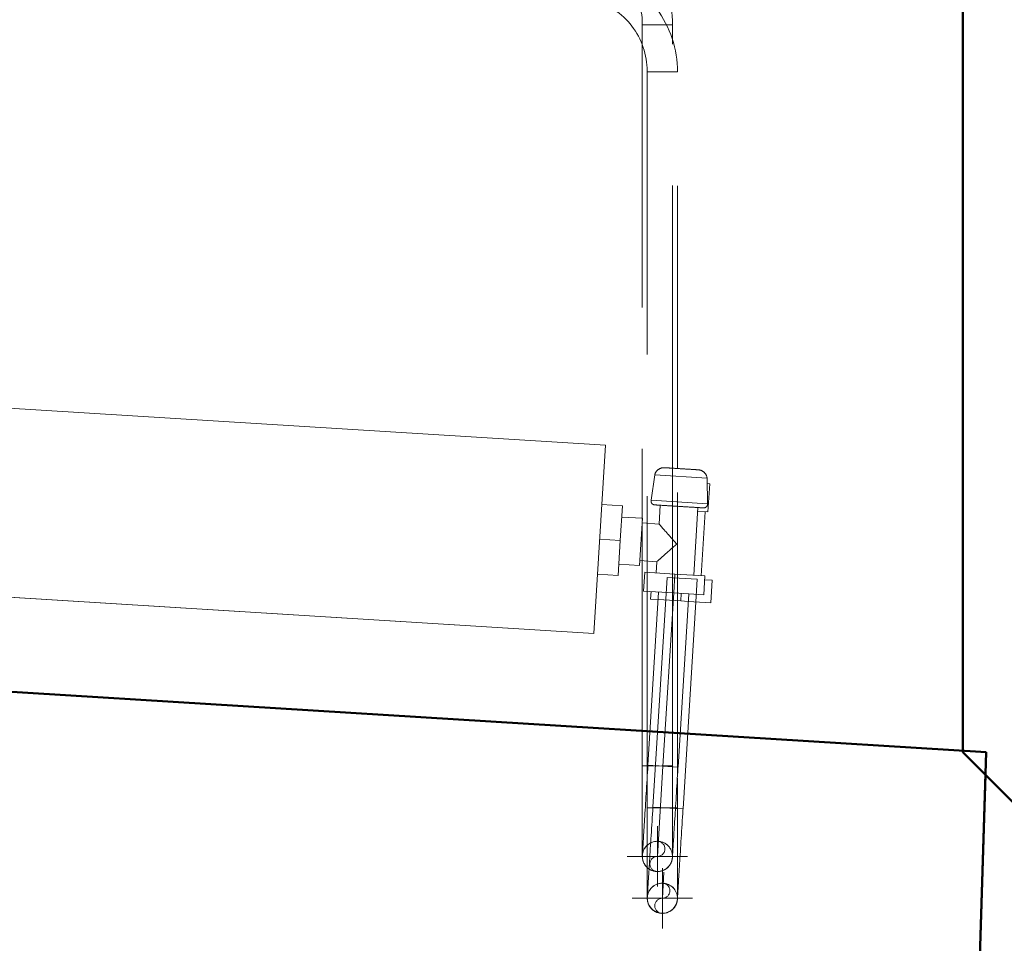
# Model space of a CAD drawing. Header units: millimetres. Extents: x 25873 to 52219, y 4748 to 39565.
# Tile 17 of 85: x 30923 to 31445, y 28936 to 29426. Entities that reach past the tile are written whole.
import ezdxf

# ---------------------------------------------------------------- set-up
doc = ezdxf.new("R2010")
doc.units = ezdxf.units.MM
for name, pattern in [('ADSK_Осевая', [700, 500, -100, 0, -100]), ('ADSK_Скрыто', [300, 150, -150]), ('ADSK_Штриховая_ш3 п1_5', [225, 150, -75])]:
    doc.linetypes.add(name, pattern=pattern)
for name, color, linetype, lineweight in [('A-DETL-____-HDLN', 90, 'ADSK_Скрыто', 9), ('A-DETL-____-MBND', 5, 'ADSK_Штриховая_ш3 п1_5', 20), ('A-PART-____-MCUT', 2, 'Continuous', 50), ('A-PART-____-OTLN', 2, 'Continuous', 20), ('A-WALL-____-MCUT', 113, 'Continuous', 50), ('A-WALL-____-OTLN', 113, 'Continuous', 20), ('M-EQPM-____-OTLN', 50, 'Continuous', 20), ('P-PIPE-____-CNTR', 3, 'ADSK_Осевая', 20), ('P-PIPE-____-OTLN', 3, 'Continuous', 20)]:
    doc.layers.add(name, color=color, linetype=linetype, lineweight=lineweight)

# ---------------------------------------------------------------- blocks, each defined once
blk = doc.blocks.new('Прямая форма - Gypsum Plasterboard - Waterproof-608941-В_Этаж 01_Отопление')
at = {"layer": 'A-WALL-____-MCUT', "color": 253}
for p, q in [((1.54, 50), (0, 0)), ((349.97, 50), (1.54, 50)), ((399.99, 0), (349.97, 50)), ((0, 0), (399.99, 0))]:
    blk.add_line(p, q, dxfattribs=at)
blk = doc.blocks.new('Прямая форма - Insulation - Thermal Break-608942-В_Этаж 01_Отопление')
at = {"layer": 'A-WALL-____-MCUT', "color": 253}
for p, q in [((2.46, 80), (1.54, 50)), ((319.96, 80), (2.46, 80)), ((349.97, 50), (319.96, 80)), ((1.54, 50), (349.97, 50))]:
    blk.add_line(p, q, dxfattribs=at)
blk = doc.blocks.new('Прямая форма - Concrete - Structural-608943-В_Этаж 01_Отопление')
at = {"layer": 'A-WALL-____-MCUT', "color": 253}
for p, q in [((3.07, 100), (2.46, 80)), ((299.95, 100), (3.07, 100)), ((319.96, 80), (299.95, 100)), ((2.46, 80), (319.96, 80))]:
    blk.add_line(p, q, dxfattribs=at)
blk = doc.blocks.new('Прямая форма - Masonry Block - Structural-608944-В_Этаж 01_Отопление')
at = {"layer": 'A-WALL-____-MCUT', "color": 253}
for p, q in [((11.91, 387.92), (3.07, 100)), ((299.95, 100), (11.91, 387.92)), ((3.07, 100), (299.95, 100))]:
    blk.add_line(p, q, dxfattribs=at)
blk = doc.blocks.new('Прямая форма - SW - 009-608945-В_Этаж 01_Отопление')
for name in ['Прямая форма - Masonry Block - Structural-608944-В_Этаж 01_Отопление', 'Прямая форма - Concrete - Structural-608943-В_Этаж 01_Отопление', 'Прямая форма - Insulation - Thermal Break-608942-В_Этаж 01_Отопление', 'Прямая форма - Gypsum Plasterboard - Waterproof-608941-В_Этаж 01_Отопление']:
    blk.add_blockref(name, (0, 0))
blk = doc.blocks.new('Family - Masonry Block - Structural-608953-В_Этаж 01_Отопление')
at = {"layer": 'A-PART-____-MCUT', "color": 253}
for p, q in [((11.91, 387.92), (3.07, 100)), ((299.95, 100), (11.91, 387.92)), ((3.07, 100), (299.95, 100))]:
    blk.add_line(p, q, dxfattribs=at)
blk = doc.blocks.new('Прямая форма - Masonry Block - Structural-609837-В_Этаж 01_Отопление')
at = {"layer": 'A-WALL-____-MCUT', "color": 253}
for p, q in [((400.16, 400), (100.04, 100)), ((1500, 400), (400.16, 400))]:
    blk.add_line(p, q, dxfattribs=at)
blk = doc.blocks.new('Прямая форма - SW - 010-609841-В_Этаж 01_Отопление')
blk.add_blockref('Прямая форма - Masonry Block - Structural-609837-В_Этаж 01_Отопление', (0, 0))
blk = doc.blocks.new('Family - Masonry Block - Structural-609843-В_Этаж 01_Отопление')
at = {"layer": 'A-PART-____-MCUT', "color": 253}
for p, q in [((400.16, 400), (100.04, 100)), ((1500, 400), (400.16, 400))]:
    blk.add_line(p, q, dxfattribs=at)
blk = doc.blocks.new('Прямая форма - Masonry Block - Structural-610107-В_Этаж 01_Отопление')
at = {"layer": 'A-WALL-____-MCUT', "color": 253}
for p, q in [((1248.04, 400), (-12.35, 400)), ((1257.25, 100), (1248.04, 400))]:
    blk.add_line(p, q, dxfattribs=at)
blk = doc.blocks.new('Прямая форма - SW - 008-610109-В_Этаж 01_Отопление')
blk.add_blockref('Прямая форма - Masonry Block - Structural-610107-В_Этаж 01_Отопление', (0, 0))
blk = doc.blocks.new('Family - Masonry Block - Structural-610115-В_Этаж 01_Отопление')
at = {"layer": 'A-PART-____-MCUT', "color": 253}
for p, q in [((1248.04, 400), (-12.35, 400)), ((1257.25, 100), (1248.04, 400))]:
    blk.add_line(p, q, dxfattribs=at)
blk = doc.blocks.new('V line_ifc_RVT-1-В_Этаж 01_Отопление')
at = {"layer": 'A-PART-____-OTLN', "color": 9, "lineweight": 20}
for name, p, rotation in [('Family - Masonry Block - Structural-609843-В_Этаж 01_Отопление', (31823.24, 28637.63), 90), ('Family - Masonry Block - Structural-610115-В_Этаж 01_Отопление', (30165.34, 28715.62), 356.4598351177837), ('Family - Masonry Block - Structural-608953-В_Этаж 01_Отопление', (31423.25, 28637.8), 359.9765185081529)]:
    blk.add_blockref(name, p, dxfattribs=dict(at, rotation=rotation))
at = {"layer": 'A-WALL-____-OTLN', "color": 9, "lineweight": 20}
for name, p, rotation in [('Прямая форма - SW - 010-609841-В_Этаж 01_Отопление', (31823.24, 28637.63), 90), ('Прямая форма - SW - 008-610109-В_Этаж 01_Отопление', (30165.34, 28715.62), 356.4598351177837), ('Прямая форма - SW - 009-608945-В_Этаж 01_Отопление', (31423.25, 28637.8), 359.9765185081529)]:
    blk.add_blockref(name, p, dxfattribs=dict(at, rotation=rotation))
blk = doc.blocks.new('ADSK_Радиатор универсальный_Боковое подключение_Клапаны - Радиатор 600х1000-V90-В_Этаж 01_Отопление')
at = {"layer": 'A-DETL-____-HDLN'}
for p, q in [((-548.95, 50), (-545, 50)), ((-545, 50), (-533.05, 50)), ((-545, 50), (-545, 46))]:
    blk.add_line(p, q, dxfattribs=at)
at = {"layer": 'A-DETL-____-HDLN', "flags": 128}
for points in [[(-554, 0), (-553.99, 0), (-553.96, 0), (-553.91, 0), (-553.83, 0)], [(-553.79, 0), (-553.87, 0), (-553.93, 0), (-553.98, 0), (-554, 0), (-554, 0)], [(-528, 0), (-528.01, 0), (-528.04, 0), (-528.09, 0), (-528.17, 0), (-528.26, 0)], [(-528.21, 0), (-528.13, 0), (-528.07, 0), (-528.02, 0), (-528, 0), (-528, 0)], [(-549.78, -20), (-549.85, -20), (-549.91, -20), (-549.95, -20), (-549.98, -20), (-550, -20), (-550, -20)], [(-550, -20), (-549.99, -20), (-549.97, -20), (-549.94, -20), (-549.89, -20), (-549.82, -20), (-549.74, -20)], [(-532.31, -20), (-532.22, -20), (-532.15, -20), (-532.09, -20), (-532.05, -20), (-532.02, -20), (-532, -20), (-532, -20)], [(-532, -20), (-532.01, -20), (-532.03, -20), (-532.06, -20), (-532.11, -20), (-532.18, -20), (-532.26, -20)]]:
    blk.add_lwpolyline(points, dxfattribs=at)
at = {"layer": 'M-EQPM-____-OTLN'}
for p, q in [((500, 70), (-500, 70)), ((-500, 70), (-500, -30)), ((-500, 70), (500, 70)), ((-500, -30), (-500, 70)), ((-561, 50), (-548.99, 50)), ((-561, 38), (-561, 50)), ((-533.01, 50), (-529, 50)), ((-529, 46), (-529, 50)), ((-557, 46), (-541, 46)), ((-557, 36), (-557, 46)), ((-541, 46), (-525, 46)), ((-541, 46), (-541, 36)), ((-525, 36), (-525, 46)), ((-557, 38), (-561, 38)), ((-511, 20), (-511, 38.5)), ((-500, 38.5), (-511, 38.5)), ((-541, 36), (-557, 36)), ((-555, 36), (-555, 2)), ((-551, 36), (-551, 0)), ((-525, 36), (-541, 36)), ((-531, 30), (-531, 36)), ((-511, 32.5), (-522, 32.5)), ((-522, 32.5), (-522, 7.5)), ((-522, 30), (-531, 30)), ((-511, 1.5), (-511, 20)), ((-500, 20), (-511, 20)), ((-531, 0), (-531, 10)), ((-531, 10), (-522, 10)), ((-522, 7.5), (-511, 7.5)), ((-556.5, 2), (-556.5, -13)), ((-551, 2), (-556.5, 2)), ((-551, 0), (-531, 0)), ((-500, 1.5), (-511, 1.5)), ((-555.97, -2.34), (-554.93, -15.85)), ((-555.97, -2.34), (-526.03, -2.34)), ((-527.07, -15.85), (-526.03, -2.34)), ((-556.5, -13), (-555.2, -13)), ((-554.93, -15.85), (-527.07, -15.85)), ((-500, -30), (500, -30)), ((500, -30), (-500, -30))]:
    blk.add_line(p, q, dxfattribs=at)
at = {"layer": 'M-EQPM-____-OTLN', "flags": 128}
for points in [[(-555.97, -2.34), (-555.98, -2.26), (-555.99, -2.18), (-556, -2.1), (-556, -2.02), (-556, -1.94), (-556, -1.86), (-555.99, -1.78), (-555.98, -1.71), (-555.96, -1.63), (-555.95, -1.55), (-555.93, -1.47), (-555.91, -1.39), (-555.88, -1.32), (-555.85, -1.24), (-555.82, -1.17), (-555.79, -1.1), (-555.75, -1.03), (-555.71, -0.96), (-555.66, -0.89), (-555.62, -0.83), (-555.57, -0.76), (-555.52, -0.7), (-555.47, -0.64), (-555.41, -0.58), (-555.35, -0.53), (-555.29, -0.47), (-555.23, -0.42), (-555.17, -0.38), (-555.1, -0.33), (-555.03, -0.29), (-554.96, -0.25), (-554.89, -0.21), (-554.82, -0.18), (-554.75, -0.14), (-554.67, -0.12), (-554.6, -0.09), (-554.52, -0.07), (-554.44, -0.05), (-554.36, -0.03), (-554.29, -0.02), (-554.21, -0.01), (-554.13, 0), (-554.05, 0), (-554, 0)], [(-554, 0), (-553.99, 0), (-553.96, 0), (-553.91, 0), (-553.83, 0), (-553.74, 0), (-553.63, 0), (-553.49, 0), (-553.34, 0), (-553.17, 0), (-552.97, 0), (-552.76, 0), (-552.53, 0), (-552.28, 0), (-552.01, 0), (-551.73, 0), (-551.43, 0), (-551.11, 0), (-550.77, 0)], [(-528, 0), (-528.01, 0), (-528.04, 0), (-528.09, 0), (-528.17, 0), (-528.26, 0), (-528.37, 0), (-528.51, 0), (-528.66, 0), (-528.83, 0), (-529.03, 0), (-529.24, 0), (-529.47, 0), (-529.72, 0), (-529.99, 0), (-530.27, 0), (-530.57, 0), (-530.89, 0), (-531.23, 0), (-531.58, 0), (-531.94, 0), (-532.32, 0), (-532.72, 0), (-533.12, 0), (-533.54, 0), (-533.98, 0), (-534.42, 0), (-534.87, 0), (-535.34, 0), (-535.81, 0), (-536.29, 0), (-536.78, 0), (-537.27, 0), (-537.77, 0), (-538.28, 0), (-538.79, 0), (-539.3, 0), (-539.82, 0), (-540.34, 0), (-540.86, 0), (-541.38, 0), (-541.9, 0), (-542.42, 0), (-542.93, 0), (-543.44, 0), (-543.95, 0), (-544.46, 0), (-544.96, 0), (-545.45, 0), (-545.93, 0), (-546.41, 0), (-546.88, 0), (-547.34, 0), (-547.79, 0), (-548.22, 0), (-548.65, 0), (-549.06, 0), (-549.47, 0), (-549.85, 0), (-550.23, 0), (-550.59, 0), (-550.93, 0), (-551.26, 0), (-551.57, 0), (-551.86, 0), (-552.14, 0), (-552.4, 0), (-552.64, 0), (-552.86, 0), (-553.06, 0), (-553.25, 0), (-553.41, 0), (-553.56, 0), (-553.68, 0), (-553.79, 0), (-553.87, 0), (-553.93, 0), (-553.98, 0), (-554, 0), (-554, 0)], [(-531.41, 0), (-531.07, 0), (-530.74, 0), (-530.43, 0), (-530.14, 0), (-529.86, 0), (-529.6, 0), (-529.36, 0), (-529.14, 0), (-528.94, 0), (-528.75, 0), (-528.59, 0), (-528.44, 0), (-528.32, 0), (-528.21, 0), (-528.13, 0), (-528.07, 0), (-528.02, 0), (-528, 0), (-528, 0)], [(-528, 0), (-527.92, 0), (-527.84, -0.01), (-527.76, -0.01), (-527.68, -0.03), (-527.6, -0.04), (-527.52, -0.06), (-527.45, -0.08), (-527.37, -0.1), (-527.3, -0.13), (-527.22, -0.16), (-527.15, -0.19), (-527.08, -0.23), (-527.01, -0.26), (-526.94, -0.31), (-526.87, -0.35), (-526.81, -0.4), (-526.74, -0.44), (-526.68, -0.5), (-526.62, -0.55), (-526.57, -0.61), (-526.51, -0.67), (-526.46, -0.73), (-526.41, -0.79), (-526.36, -0.85), (-526.32, -0.92), (-526.28, -0.99), (-526.24, -1.06), (-526.2, -1.13), (-526.17, -1.2), (-526.14, -1.28), (-526.11, -1.35), (-526.08, -1.43), (-526.06, -1.5), (-526.04, -1.58), (-526.03, -1.66), (-526.02, -1.74), (-526.01, -1.82), (-526, -1.9), (-526, -1.98), (-526, -2.06), (-526, -2.14), (-526.01, -2.22), (-526.02, -2.3), (-526.03, -2.34)], [(-550, -20), (-550.2, -20), (-550.4, -19.98), (-550.6, -19.96), (-550.8, -19.94), (-550.99, -19.9), (-551.19, -19.86), (-551.38, -19.81), (-551.57, -19.75), (-551.76, -19.68), (-551.95, -19.61), (-552.13, -19.52), (-552.31, -19.43), (-552.48, -19.34), (-552.66, -19.24), (-552.82, -19.13), (-552.99, -19.01), (-553.14, -18.89), (-553.3, -18.76), (-553.44, -18.62), (-553.59, -18.48), (-553.72, -18.34), (-553.85, -18.19), (-553.98, -18.03), (-554.1, -17.87), (-554.21, -17.7), (-554.31, -17.53), (-554.41, -17.36), (-554.5, -17.18), (-554.58, -17), (-554.66, -16.81), (-554.73, -16.62), (-554.79, -16.43), (-554.84, -16.24), (-554.89, -16.05), (-554.93, -15.85)], [(-546.3, -20), (-546.58, -20), (-546.86, -20), (-547.13, -20), (-547.39, -20), (-547.64, -20), (-547.87, -20), (-548.1, -20), (-548.32, -20), (-548.52, -20), (-548.71, -20), (-548.89, -20), (-549.06, -20), (-549.21, -20), (-549.35, -20), (-549.48, -20), (-549.59, -20), (-549.69, -20), (-549.78, -20), (-549.85, -20), (-549.91, -20), (-549.95, -20), (-549.98, -20), (-550, -20), (-550, -20)], [(-550, -20), (-549.99, -20), (-549.97, -20), (-549.94, -20), (-549.89, -20), (-549.82, -20), (-549.74, -20), (-549.65, -20), (-549.54, -20), (-549.42, -20), (-549.29, -20), (-549.14, -20), (-548.98, -20), (-548.81, -20), (-548.63, -20), (-548.43, -20), (-548.22, -20), (-548, -20), (-547.77, -20), (-547.52, -20), (-547.27, -20), (-547.01, -20), (-546.73, -20), (-546.45, -20), (-546.16, -20), (-545.86, -20), (-545.56, -20), (-545.24, -20), (-544.92, -20), (-544.59, -20), (-544.26, -20), (-543.92, -20), (-543.58, -20), (-543.23, -20), (-542.88, -20), (-542.53, -20), (-542.17, -20), (-541.82, -20), (-541.46, -20), (-541.1, -20), (-540.74, -20), (-540.38, -20), (-540.02, -20), (-539.66, -20), (-539.31, -20), (-538.96, -20), (-538.61, -20), (-538.26, -20), (-537.92, -20), (-537.58, -20), (-537.25, -20), (-536.93, -20), (-536.61, -20), (-536.3, -20), (-536, -20), (-535.7, -20), (-535.42, -20), (-535.14, -20), (-534.87, -20), (-534.61, -20), (-534.36, -20), (-534.13, -20), (-533.9, -20), (-533.68, -20), (-533.48, -20), (-533.29, -20), (-533.11, -20), (-532.94, -20), (-532.79, -20), (-532.65, -20), (-532.52, -20), (-532.41, -20), (-532.31, -20), (-532.22, -20), (-532.15, -20), (-532.09, -20), (-532.05, -20), (-532.02, -20), (-532, -20), (-532, -20)], [(-532, -20), (-532.01, -20), (-532.03, -20), (-532.06, -20), (-532.11, -20), (-532.18, -20), (-532.26, -20), (-532.35, -20), (-532.46, -20), (-532.58, -20), (-532.71, -20), (-532.86, -20), (-533.02, -20), (-533.19, -20), (-533.37, -20), (-533.57, -20), (-533.78, -20), (-534, -20), (-534.23, -20), (-534.48, -20), (-534.73, -20), (-534.99, -20), (-535.27, -20), (-535.55, -20), (-535.84, -20)], [(-527.07, -15.85), (-527.11, -16.05), (-527.16, -16.24), (-527.21, -16.43), (-527.27, -16.62), (-527.34, -16.81), (-527.42, -17), (-527.5, -17.18), (-527.59, -17.36), (-527.69, -17.53), (-527.79, -17.7), (-527.9, -17.87), (-528.02, -18.03), (-528.15, -18.19), (-528.28, -18.34), (-528.41, -18.48), (-528.56, -18.62), (-528.7, -18.76), (-528.86, -18.89), (-529.01, -19.01), (-529.18, -19.13), (-529.34, -19.24), (-529.52, -19.34), (-529.69, -19.43), (-529.87, -19.52), (-530.05, -19.61), (-530.24, -19.68), (-530.43, -19.75), (-530.62, -19.81), (-530.81, -19.86), (-531.01, -19.9), (-531.2, -19.94), (-531.4, -19.96), (-531.6, -19.98), (-531.8, -20), (-532, -20)]]:
    blk.add_lwpolyline(points, dxfattribs=at)
at = {"layer": 'M-EQPM-____-OTLN'}
for points, knots in [([(-541, 20), (-540.36, 20.65), (-539.07, 21.92), (-537.5, 23.5), (-536.43, 24.57), (-535.83, 25.17), (-535.39, 25.61), (-534.96, 26.04), (-534.54, 26.46), (-534.14, 26.87), (-533.74, 27.26), (-533.36, 27.64), (-533, 28), (-532.66, 28.35), (-532.34, 28.66), (-532.05, 28.95), (-531.78, 29.22), (-531.55, 29.45), (-531.36, 29.64), (-531.2, 29.79), (-531.05, 29.94), (-531, 29.99), (-531, 30)], [0, 0, 0, 0, 0.142857, 0.285714, 0.357143, 0.392857, 0.428571, 0.464286, 0.5, 0.535714, 0.571429, 0.607143, 0.642857, 0.678571, 0.714286, 0.75, 0.785714, 0.821429, 0.857143, 0.892857, 0.928571, 1, 1, 1, 1]), ([(-531, 10), (-531, 10.01), (-531.05, 10.06), (-531.2, 10.21), (-531.36, 10.36), (-531.55, 10.55), (-531.78, 10.78), (-532.05, 11.05), (-532.34, 11.34), (-532.66, 11.65), (-533, 12), (-533.36, 12.36), (-533.74, 12.74), (-534.14, 13.13), (-534.68, 13.68), (-535.25, 14.25), (-535.83, 14.83), (-536.43, 15.43), (-537.5, 16.5), (-539.07, 18.08), (-540.36, 19.35), (-541, 20)], [0, 0, 0, 0, 0.071429, 0.107143, 0.142857, 0.178571, 0.214286, 0.25, 0.285714, 0.321429, 0.357143, 0.392857, 0.428571, 0.464286, 0.5, 0.571429, 0.607143, 0.642857, 0.714286, 0.857143, 1, 1, 1, 1])]:
    blk.add_open_spline(points, degree=3, knots=knots, dxfattribs=at)
blk = doc.blocks.new('ADSK_СШПЭ Аксиальный_Поворот с фиксатором - Поворот трубы-V94-В_Этаж 01_Отопление')
at = {"layer": 'A-DETL-____-HDLN', "color": 1}
blk.add_line((31253.3, 28983.01), (31253.3, 28982.95), dxfattribs=at)
at = {"layer": 'P-PIPE-____-OTLN', "color": 10}
for p, q in [((31264.25, 29030.37), (31256.26, 29030.86)), ((31272.23, 29029.87), (31264.25, 29030.37))]:
    blk.add_line(p, q, dxfattribs=at)
at = {"layer": 'P-PIPE-____-OTLN', "color": 10, "flags": 128}
for points in [[(31256.26, 29030.86), (31256.14, 29028.94), (31256.03, 29027.03), (31255.91, 29025.12), (31255.79, 29023.23), (31255.67, 29021.34), (31255.56, 29019.47), (31255.44, 29017.62), (31255.33, 29015.79), (31255.22, 29013.98), (31255.11, 29012.2), (31255, 29010.45), (31254.89, 29008.74), (31254.79, 29007.05), (31254.69, 29005.41), (31254.59, 29003.81), (31254.49, 29002.25), (31254.4, 29000.74), (31254.31, 28999.27), (31254.22, 28997.85), (31254.14, 28996.49), (31254.06, 28995.19), (31253.98, 28993.93), (31253.91, 28992.74), (31253.84, 28991.61), (31253.77, 28990.55), (31253.71, 28989.54), (31253.65, 28988.61), (31253.6, 28987.74), (31253.55, 28986.94), (31253.5, 28986.21), (31253.46, 28985.55), (31253.42, 28984.96), (31253.39, 28984.45), (31253.37, 28984.01), (31253.34, 28983.65), (31253.32, 28983.36), (31253.31, 28983.15), (31253.3, 28983.01), (31253.3, 28982.95), (31253.3, 28982.95)], [(31269.27, 28981.96), (31269.27, 28982), (31269.28, 28982.12), (31269.29, 28982.31), (31269.31, 28982.58), (31269.33, 28982.92), (31269.35, 28983.34), (31269.38, 28983.83), (31269.42, 28984.4), (31269.46, 28985.03), (31269.5, 28985.75), (31269.55, 28986.53), (31269.6, 28987.38), (31269.66, 28988.3), (31269.72, 28989.28), (31269.79, 28990.33), (31269.86, 28991.44), (31269.93, 28992.62), (31270, 28993.85), (31270.08, 28995.15), (31270.17, 28996.49), (31270.25, 28997.89), (31270.34, 28999.35), (31270.44, 29000.85), (31270.53, 29002.4), (31270.63, 29003.99), (31270.73, 29005.62), (31270.84, 29007.29), (31270.94, 29009), (31271.05, 29010.74), (31271.16, 29012.51), (31271.27, 29014.31), (31271.38, 29016.14), (31271.5, 29017.98), (31271.61, 29019.85), (31271.73, 29021.73), (31271.85, 29023.62), (31271.96, 29025.53), (31272.08, 29027.44), (31272.2, 29029.35), (31272.23, 29029.87)]]:
    blk.add_lwpolyline(points, dxfattribs=at)
at = {"layer": 'P-PIPE-____-OTLN', "color": 10}
for start, end in [(176.4598, 266.4598), (266.4598, 356.4598)]:
    blk.add_arc((31261.28, 28982.46), 8, start, end, dxfattribs=at)
blk = doc.blocks.new('ADSK_СШПЭ Аксиальный_Поворот с фиксатором - Поворот трубы-V95-В_Этаж 01_Отопление')
at = {"layer": 'A-DETL-____-HDLN', "color": 170}
for p, q in [((31266.88, 29008.16), (31258.9, 29008.65)), ((31270.87, 29007.91), (31266.88, 29008.16)), ((31255.94, 28960.81), (31255.93, 28960.75))]:
    blk.add_line(p, q, dxfattribs=at)
at = {"layer": 'A-DETL-____-HDLN', "color": 170, "flags": 128}
blk.add_lwpolyline([(31258.9, 29008.65), (31258.78, 29006.74), (31258.66, 29004.83), (31258.54, 29002.92), (31258.43, 29001.02), (31258.31, 28999.14), (31258.19, 28997.27), (31258.08, 28995.41), (31257.96, 28993.58), (31257.85, 28991.78), (31257.74, 28990), (31257.63, 28988.25), (31257.53, 28986.53), (31257.42, 28984.85), (31257.32, 28983.21), (31257.22, 28981.6), (31257.13, 28980.04), (31257.03, 28978.53), (31256.94, 28977.06), (31256.86, 28975.65)], dxfattribs=at)
at = {"layer": 'P-PIPE-____-OTLN', "color": 5}
blk.add_line((31274.87, 29007.67), (31270.87, 29007.91), dxfattribs=at)
at = {"layer": 'P-PIPE-____-OTLN', "color": 5, "flags": 128}
for points in [[(31271.9, 28959.76), (31271.91, 28959.8), (31271.91, 28959.91), (31271.92, 28960.1), (31271.94, 28960.37), (31271.96, 28960.71), (31271.99, 28961.13), (31272.02, 28961.62), (31272.05, 28962.19), (31272.09, 28962.83), (31272.14, 28963.54), (31272.19, 28964.32), (31272.24, 28965.17), (31272.29, 28966.09), (31272.36, 28967.08), (31272.42, 28968.13), (31272.49, 28969.24), (31272.56, 28970.41), (31272.64, 28971.65), (31272.72, 28972.94), (31272.8, 28974.29), (31272.89, 28975.69), (31272.98, 28977.14), (31273.07, 28978.64), (31273.17, 28980.19), (31273.27, 28981.78), (31273.37, 28983.41), (31273.47, 28985.09), (31273.58, 28986.79), (31273.68, 28988.53), (31273.79, 28990.31), (31273.9, 28992.11), (31274.02, 28993.93), (31274.13, 28995.78), (31274.25, 28997.64), (31274.36, 28999.52), (31274.48, 29001.42), (31274.6, 29003.32), (31274.72, 29005.23), (31274.83, 29007.15), (31274.87, 29007.67)], [(31256.86, 28975.65), (31256.77, 28974.29), (31256.69, 28972.98), (31256.61, 28971.73), (31256.54, 28970.54), (31256.47, 28969.41), (31256.4, 28968.34), (31256.34, 28967.34), (31256.28, 28966.4), (31256.23, 28965.53), (31256.18, 28964.73), (31256.13, 28964), (31256.09, 28963.34), (31256.06, 28962.76), (31256.03, 28962.25), (31256, 28961.81), (31255.98, 28961.44), (31255.96, 28961.16), (31255.95, 28960.94), (31255.94, 28960.81), (31255.93, 28960.75), (31255.93, 28960.75)]]:
    blk.add_lwpolyline(points, dxfattribs=at)
at = {"layer": 'P-PIPE-____-OTLN', "color": 5}
for start, end in [(176.4598, 266.4598), (266.4598, 356.4598)]:
    blk.add_arc((31263.92, 28960.25), 8, start, end, dxfattribs=at)
blk = doc.blocks.new('ADSK_СШПЭ Аксиальный_Поворот с фиксатором - Поворот трубы-V28-В_Этаж 01_Отопление')
at = {"layer": 'A-DETL-____-HDLN', "color": 170}
for p, q in [((31263.92, 29008.25), (31255.92, 29008.25)), ((31271.92, 29008.25), (31263.92, 29008.25)), ((31255.92, 28976.21), (31255.92, 28976.55)), ((31263.92, 28952.25), (31263.6, 28952.26))]:
    blk.add_line(p, q, dxfattribs=at)
at = {"layer": 'A-DETL-____-HDLN', "color": 170, "flags": 128}
for points in [[(31255.92, 28976.68), (31255.92, 28977.67), (31255.92, 28979.17), (31255.92, 28980.72), (31255.92, 28982.32), (31255.92, 28983.95), (31255.92, 28985.63), (31255.92, 28987.34), (31255.92, 28989.08), (31255.92, 28990.86), (31255.92, 28992.66), (31255.92, 28994.49), (31255.92, 28996.34), (31255.92, 28998.21), (31255.92, 29000.09), (31255.92, 29001.99), (31255.92, 29003.9), (31255.92, 29005.82), (31255.92, 29007.73), (31255.92, 29008.25)], [(31271.92, 29008.25), (31271.92, 29006.33), (31271.92, 29004.42), (31271.92, 29002.51), (31271.92, 29000.6), (31271.92, 28998.72), (31271.92, 28996.84), (31271.92, 28994.99), (31271.92, 28993.15), (31271.92, 28991.34), (31271.92, 28989.56), (31271.92, 28987.81), (31271.92, 28986.09), (31271.92, 28984.4), (31271.92, 28982.76), (31271.92, 28981.15), (31271.92, 28979.59), (31271.92, 28978.07), (31271.92, 28976.6), (31271.92, 28975.18), (31271.92, 28973.82), (31271.92, 28972.51), (31271.92, 28971.26), (31271.92, 28970.06), (31271.92, 28968.93), (31271.92, 28967.86), (31271.92, 28966.86), (31271.92, 28965.92), (31271.92, 28965.05), (31271.92, 28964.25), (31271.92, 28963.51), (31271.92, 28962.85), (31271.92, 28962.27), (31271.92, 28961.75), (31271.92, 28961.31), (31271.92, 28960.95), (31271.92, 28960.66), (31271.92, 28960.45), (31271.92, 28960.31), (31271.92, 28960.26)], [(31255.92, 28960.25), (31255.92, 28960.29), (31255.92, 28960.41), (31255.92, 28960.6), (31255.92, 28960.87), (31255.92, 28961.21), (31255.92, 28961.63)], [(31255.99, 28959.21), (31255.95, 28959.53), (31255.93, 28959.85), (31255.92, 28960.17), (31255.92, 28960.25)], [(31256.54, 28957.16), (31256.46, 28957.35), (31256.35, 28957.65), (31256.25, 28957.96), (31256.2, 28958.16)], [(31271.86, 28959.29), (31271.82, 28958.98), (31271.76, 28958.66), (31271.69, 28958.35), (31271.65, 28958.21)], [(31257.6, 28955.35), (31257.55, 28955.41), (31257.36, 28955.66), (31257.19, 28955.93), (31257.02, 28956.2)], [(31259.08, 28953.88), (31258.89, 28954.03), (31258.64, 28954.24), (31258.41, 28954.45), (31258.28, 28954.58)], [(31260.89, 28952.85), (31260.8, 28952.88), (31260.51, 28953.01), (31260.22, 28953.16), (31259.94, 28953.31)], [(31262.96, 28952.31), (31262.64, 28952.35), (31262.33, 28952.41), (31262.02, 28952.48), (31261.87, 28952.52)], [(31267.01, 28952.88), (31266.82, 28952.8), (31266.52, 28952.69), (31266.21, 28952.59), (31266.01, 28952.53)], [(31268.82, 28953.93), (31268.76, 28953.89), (31268.51, 28953.7), (31268.24, 28953.52), (31267.97, 28953.35)], [(31270.29, 28955.41), (31270.14, 28955.22), (31269.93, 28954.98), (31269.72, 28954.74), (31269.59, 28954.62)], [(31271.32, 28957.22), (31271.29, 28957.14), (31271.16, 28956.84), (31271.01, 28956.56), (31270.86, 28956.28)], [(31264.96, 28952.32), (31264.64, 28952.29), (31264.32, 28952.26), (31264, 28952.25), (31263.92, 28952.25)]]:
    blk.add_lwpolyline(points, dxfattribs=at)
at = {"layer": 'A-DETL-____-HDLN', "color": 170}
for start, end in [(90, 176.4228), (0, 90)]:
    blk.add_arc((31263.92, 28960.25), 8, start, end, dxfattribs=at)
at = {"layer": 'A-DETL-____-MBND', "flags": 128}
blk.add_lwpolyline([(31255.92, 28961.63), (31255.92, 28962.12), (31255.92, 28962.69), (31255.92, 28963.33), (31255.92, 28964.04), (31255.92, 28964.82), (31255.92, 28965.68), (31255.92, 28966.6), (31255.92, 28967.58), (31255.92, 28968.64), (31255.92, 28969.75), (31255.92, 28970.93), (31255.92, 28972.17), (31255.92, 28973.46), (31255.92, 28974.81), (31255.92, 28976.21)], dxfattribs=at)
at = {"layer": 'A-DETL-____-MBND'}
for start, end in [(285, 0), (210, 270)]:
    blk.add_arc((31263.92, 28960.25), 8, start, end, dxfattribs=at)
blk = doc.blocks.new('ADSK_СШПЭ Аксиальный_Поворот с фиксатором - Поворот трубы-V29-В_Этаж 01_Отопление')
at = {"layer": 'A-DETL-____-HDLN', "color": 1}
blk.add_line((-48, 8), (-48, 2.79), dxfattribs=at)
at = {"layer": 'A-DETL-____-MBND', "color": 10}
for p, q in [((8, 48), (-8, 48)), ((-48, 2.74), (-48, -8))]:
    blk.add_line(p, q, dxfattribs=at)
at = {"layer": 'A-DETL-____-MBND', "color": 10, "flags": 128}
for points in [[(-8, 48), (-8.03, 46.4), (-8.13, 44.8), (-8.29, 43.21), (-8.51, 41.63), (-8.8, 40.05), (-9.15, 38.49), (-9.56, 36.95), (-10.03, 35.42), (-10.56, 33.91), (-11.16, 32.42), (-11.81, 30.96), (-12.52, 29.53), (-13.29, 28.12), (-14.11, 26.75), (-14.99, 25.41), (-15.92, 24.11), (-16.9, 22.85), (-17.93, 21.62), (-19.01, 20.44), (-20.13, 19.31), (-21.3, 18.21), (-22.51, 17.17), (-23.77, 16.18), (-25.06, 15.23), (-26.39, 14.34), (-27.75, 13.5), (-29.15, 12.72), (-30.57, 12), (-32.03, 11.33), (-33.51, 10.72), (-35.01, 10.17), (-36.53, 9.68), (-38.07, 9.25), (-39.63, 8.89), (-41.2, 8.58), (-42.78, 8.34), (-44.37, 8.16), (-45.97, 8.05), (-47.57, 8), (-48, 8)], [(-48, -8), (-45.76, -7.96), (-43.52, -7.82), (-41.3, -7.6), (-39.08, -7.28), (-36.87, -6.88), (-34.69, -6.39), (-32.52, -5.82), (-30.38, -5.16), (-28.27, -4.41), (-26.19, -3.58), (-24.15, -2.67), (-22.14, -1.67), (-20.17, -0.6), (-18.25, 0.55), (-16.38, 1.78), (-14.56, 3.08), (-12.79, 4.46), (-11.07, 5.9), (-9.42, 7.41), (-7.83, 8.98), (-6.3, 10.62), (-4.84, 12.32), (-3.45, 14.07), (-2.13, 15.88), (-0.88, 17.74), (0.29, 19.65), (1.39, 21.61), (2.41, 23.6), (3.34, 25.64), (4.19, 27.71), (4.96, 29.81), (5.65, 31.94), (6.25, 34.1), (6.76, 36.28), (7.19, 38.48), (7.52, 40.7), (7.77, 42.92), (7.93, 45.16), (8, 47.4), (8, 48)]]:
    blk.add_lwpolyline(points, dxfattribs=at)
blk = doc.blocks.new('ADSK_СШПЭ Аксиальный_Поворот с фиксатором - Поворот трубы-V30-В_Этаж 01_Отопление')
at = {"layer": 'A-DETL-____-HDLN', "color": 1}
for p, q in [((31261.28, 29030.46), (31256.28, 29030.46)), ((31262.16, 29030.46), (31261.28, 29030.46)), ((31269.28, 29030.46), (31263.57, 29030.46)), ((31269.28, 28982.46), (31269.28, 28982.14)), ((31261.28, 28974.46), (31260.96, 28974.46))]:
    blk.add_line(p, q, dxfattribs=at)
at = {"layer": 'A-DETL-____-HDLN', "color": 1, "flags": 128}
for points in [[(31269.28, 29030.46), (31269.28, 29028.54), (31269.28, 29026.62), (31269.28, 29024.71), (31269.28, 29022.81), (31269.28, 29020.92), (31269.28, 29019.05), (31269.28, 29017.19), (31269.28, 29015.36), (31269.28, 29013.55), (31269.28, 29011.77), (31269.28, 29010.01), (31269.28, 29008.29), (31269.28, 29006.61), (31269.28, 29004.96), (31269.28, 29003.35), (31269.28, 29001.79), (31269.28, 29000.28), (31269.28, 28998.81), (31269.28, 28997.39), (31269.28, 28996.02), (31269.28, 28994.71), (31269.28, 28993.46), (31269.28, 28992.27), (31269.28, 28991.14), (31269.28, 28990.07), (31269.28, 28989.06), (31269.28, 28988.12), (31269.28, 28987.25), (31269.28, 28986.45), (31269.28, 28985.72), (31269.28, 28985.06), (31269.28, 28984.47), (31269.28, 28983.96), (31269.28, 28983.52), (31269.28, 28983.16), (31269.28, 28982.87), (31269.28, 28982.66), (31269.28, 28982.52), (31269.28, 28982.46), (31269.28, 28982.46)], [(31253.28, 28982.46), (31253.28, 28982.5), (31253.28, 28982.61), (31253.28, 28982.8), (31253.28, 28983.07), (31253.28, 28983.41), (31253.28, 28983.83)], [(31253.35, 28981.41), (31253.32, 28981.73), (31253.29, 28982.05), (31253.28, 28982.37), (31253.28, 28982.46)], [(31253.91, 28979.37), (31253.83, 28979.56), (31253.72, 28979.86), (31253.62, 28980.16), (31253.56, 28980.36)], [(31268.69, 28979.43), (31268.65, 28979.34), (31268.52, 28979.05), (31268.38, 28978.76), (31268.23, 28978.48)], [(31269.23, 28981.5), (31269.18, 28981.18), (31269.12, 28980.87), (31269.05, 28980.56), (31269.02, 28980.41)], [(31254.96, 28977.56), (31254.92, 28977.61), (31254.73, 28977.87), (31254.55, 28978.13), (31254.38, 28978.41)], [(31256.44, 28976.09), (31256.25, 28976.24), (31256.01, 28976.44), (31255.77, 28976.66), (31255.65, 28976.78)], [(31258.26, 28975.05), (31258.17, 28975.09), (31257.88, 28975.22), (31257.59, 28975.36), (31257.31, 28975.51)], [(31260.33, 28974.51), (31260.01, 28974.56), (31259.69, 28974.62), (31259.38, 28974.69), (31259.24, 28974.72)], [(31262.33, 28974.53), (31262.01, 28974.49), (31261.69, 28974.47), (31261.37, 28974.46), (31261.28, 28974.46)], [(31264.38, 28975.08), (31264.18, 28975), (31263.88, 28974.89), (31263.58, 28974.79), (31263.38, 28974.74)], [(31266.18, 28976.14), (31266.13, 28976.09), (31265.87, 28975.9), (31265.61, 28975.73), (31265.33, 28975.56)], [(31267.65, 28977.62), (31267.5, 28977.43), (31267.3, 28977.18), (31267.08, 28976.95), (31266.96, 28976.82)]]:
    blk.add_lwpolyline(points, dxfattribs=at)
at = {"layer": 'A-DETL-____-HDLN', "color": 1}
for start, end in [(90, 176.4228), (356.4947, 90)]:
    blk.add_arc((31261.28, 28982.46), 8, start, end, dxfattribs=at)
at = {"layer": 'A-DETL-____-MBND', "color": 10}
blk.add_line((31256.24, 29030.46), (31253.28, 29030.46), dxfattribs=at)
at = {"layer": 'A-DETL-____-MBND', "color": 10, "flags": 128}
blk.add_lwpolyline([(31253.28, 28983.83), (31253.28, 28984.33), (31253.28, 28984.89), (31253.28, 28985.53), (31253.28, 28986.25), (31253.28, 28987.03), (31253.28, 28987.88), (31253.28, 28988.8), (31253.28, 28989.79), (31253.28, 28990.84), (31253.28, 28991.96), (31253.28, 28993.13), (31253.28, 28994.37), (31253.28, 28995.67), (31253.28, 28997.02), (31253.28, 28998.42), (31253.28, 28999.87), (31253.28, 29001.38), (31253.28, 29002.93), (31253.28, 29004.52), (31253.28, 29006.16), (31253.28, 29007.83), (31253.28, 29009.54), (31253.28, 29011.29), (31253.28, 29013.06), (31253.28, 29014.87), (31253.28, 29016.69), (31253.28, 29018.54), (31253.28, 29020.41), (31253.28, 29022.3), (31253.28, 29024.2), (31253.28, 29026.11), (31253.28, 29028.02), (31253.28, 29029.94), (31253.28, 29030.46)], dxfattribs=at)
at = {"layer": 'A-DETL-____-MBND', "color": 10}
blk.add_arc((31261.28, 28982.46), 8, 210, 236.2872, dxfattribs=at)
blk = doc.blocks.new('ADSK_СШПЭ Аксиальный_Поворот с фиксатором - Поворот трубы-V31-В_Этаж 01_Отопление')
at = {"layer": 'A-DETL-____-HDLN', "color": 170}
for p, q in [((-48, 8), (-48, 1.38)), ((-14.56, 3.08), (-14.1, 3.44))]:
    blk.add_line(p, q, dxfattribs=at)
at = {"layer": 'A-DETL-____-MBND'}
for p, q in [((8, 48), (-8, 48)), ((-48, 1.33), (-48, -8))]:
    blk.add_line(p, q, dxfattribs=at)
at = {"layer": 'A-DETL-____-MBND', "flags": 128}
for points in [[(-8, 48), (-8.03, 46.4), (-8.13, 44.8), (-8.29, 43.21), (-8.51, 41.63), (-8.8, 40.05), (-9.15, 38.49), (-9.56, 36.95), (-10.03, 35.42), (-10.56, 33.91), (-11.16, 32.42), (-11.81, 30.96), (-12.52, 29.53), (-13.29, 28.12), (-14.11, 26.75), (-14.99, 25.41), (-15.92, 24.11), (-16.9, 22.85), (-17.93, 21.62), (-19.01, 20.44), (-20.13, 19.31), (-21.3, 18.21), (-22.51, 17.17), (-23.77, 16.18), (-25.06, 15.23), (-26.39, 14.34), (-27.75, 13.5), (-29.15, 12.72), (-30.57, 12), (-32.03, 11.33), (-33.51, 10.72), (-35.01, 10.17), (-36.53, 9.68), (-38.07, 9.25), (-39.63, 8.89), (-41.2, 8.58), (-42.78, 8.34), (-44.37, 8.16), (-45.97, 8.05), (-47.57, 8), (-48, 8)], [(-14.06, 3.47), (-12.79, 4.46), (-11.07, 5.9), (-9.42, 7.41), (-7.83, 8.98), (-6.3, 10.62), (-4.84, 12.32), (-3.45, 14.07), (-2.13, 15.88), (-0.88, 17.74), (0.29, 19.65), (1.39, 21.61), (2.41, 23.6), (3.34, 25.64), (4.19, 27.71), (4.96, 29.81), (5.65, 31.94), (6.25, 34.1), (6.76, 36.28), (7.19, 38.48), (7.52, 40.7), (7.77, 42.92), (7.93, 45.16), (8, 47.4), (8, 48)], [(-48, -8), (-45.76, -7.96), (-43.52, -7.82), (-41.3, -7.6), (-39.08, -7.28), (-36.87, -6.88), (-34.69, -6.39), (-32.52, -5.82), (-30.38, -5.16), (-28.27, -4.41), (-26.19, -3.58), (-24.15, -2.67), (-22.14, -1.67), (-20.17, -0.6), (-18.25, 0.55), (-16.38, 1.78), (-14.56, 3.08)]]:
    blk.add_lwpolyline(points, dxfattribs=at)

msp = doc.modelspace()

# ---------------------------------------------------------------- linework, layer by layer
at = {"layer": 'A-DETL-____-HDLN', "color": 1}
for p, q in [((31258.5, 29423.59), (31253.28, 29423.59)), ((31269.28, 29150.76), (31269.28, 29188.27)), ((31253.28, 29161.74), (31253.28, 29161.15)), ((31253.28, 29160.54), (31253.28, 29160.17)), ((31253.28, 29159.24), (31253.28, 29139.3)), ((31269.28, 29146.22), (31269.28, 29150.61)), ((31269.28, 29112.57), (31269.28, 29146.09)), ((31269.28, 29030.46), (31269.28, 29110.96)), ((31256.28, 29030.46), (31262.16, 29030.46)), ((31263.57, 29030.46), (31269.28, 29030.46))]:
    msp.add_line(p, q, dxfattribs=at)
at = {"layer": 'A-DETL-____-HDLN', "color": 170}
for p, q in [((31262.54, 29398.59), (31255.92, 29398.59)), ((31271.92, 29025.54), (31271.92, 29188.14)), ((31255.92, 29159.08), (31255.92, 29139.14)), ((31255.92, 29133.03), (31255.92, 29123.11)), ((31266.43, 29130.42), (31258.9, 29008.65)), ((31282.4, 29129.43), (31266.43, 29130.42)), ((31281.66, 29117.51), (31282.4, 29129.43)), ((31255.92, 29022.34), (31255.92, 29008.25)), ((31271.92, 29008.25), (31271.92, 29023.98)), ((31255.92, 29008.25), (31271.92, 29008.25)), ((31258.9, 29008.65), (31270.87, 29007.91))]:
    msp.add_line(p, q, dxfattribs=at)
at = {"layer": 'A-DETL-____-HDLN', "color": 1}
for centre, radius, start, end in [((31261.28, 28982.46), 8, 0, 178.6715), ((31261.28, 28986.46), 4, 270, 90), ((31261.28, 28982.46), 8, 181.6905, 238.6715), ((31261.28, 28978.46), 4, 90, 270), ((31261.28, 28982.46), 8, 301.6905, 0), ((31261.28, 28982.46), 8, 241.6905, 298.6715)]:
    msp.add_arc(centre, radius, start, end, dxfattribs=at)
at = {"layer": 'A-DETL-____-HDLN', "color": 170}
for centre, radius, start, end in [((31263.92, 28960.25), 8, 0, 178.6715), ((31263.92, 28964.25), 4, 270, 90), ((31263.92, 28960.25), 8, 181.6905, 238.6715), ((31263.92, 28956.25), 4, 90, 270), ((31263.92, 28960.25), 8, 301.6905, 0), ((31263.92, 28960.25), 8, 241.6905, 298.6715)]:
    msp.add_arc(centre, radius, start, end, dxfattribs=at)
at = {"layer": 'A-DETL-____-MBND', "color": 10}
for p, q in [((31253.28, 29423.59), (31253.28, 29161.79)), ((31269.28, 29423.59), (31258.54, 29423.59)), ((31269.28, 29188.32), (31269.28, 29423.59)), ((31253.28, 29160.12), (31253.28, 29159.29)), ((31253.28, 29139.25), (31253.28, 29030.46)), ((31253.28, 29030.46), (31256.24, 29030.46))]:
    msp.add_line(p, q, dxfattribs=at)
at = {"layer": 'A-DETL-____-MBND'}
for p, q in [((31255.92, 29398.59), (31255.92, 29159.13)), ((31271.92, 29398.59), (31262.59, 29398.59)), ((31271.92, 29188.19), (31271.92, 29398.59)), ((31255.92, 29139.09), (31255.92, 29133.08)), ((31255.92, 29123.06), (31255.92, 29022.39))]:
    msp.add_line(p, q, dxfattribs=at)
at = {"layer": 'P-PIPE-____-CNTR', "color": 10}
for p, q in [((31269.93, 29122.19), (31264.25, 29030.37)), ((31261.28, 28982.46), (31264.25, 29030.37)), ((31261.28, 28966.46), (31261.28, 28998.46)), ((31245.28, 28982.46), (31277.28, 28982.46))]:
    msp.add_line(p, q, dxfattribs=at)
at = {"layer": 'P-PIPE-____-CNTR', "color": 5}
for p, q in [((31263.92, 28944.25), (31263.92, 28976.25)), ((31263.92, 28960.25), (31264.78, 28974.14)), ((31247.92, 28960.25), (31279.92, 28960.25))]:
    msp.add_line(p, q, dxfattribs=at)
at = {"layer": 'P-PIPE-____-OTLN', "color": 10}
for p, q in [((31261.94, 29122.68), (31256.26, 29030.86)), ((31272.23, 29029.87), (31277.91, 29121.7)), ((31256.26, 29030.86), (31272.23, 29029.87))]:
    msp.add_line(p, q, dxfattribs=at)
at = {"layer": 'P-PIPE-____-OTLN', "color": 5}
for p, q in [((31274.87, 29007.67), (31281.66, 29117.46)), ((31270.87, 29007.91), (31274.87, 29007.67))]:
    msp.add_line(p, q, dxfattribs=at)

# ---------------------------------------------------------------- block references
at = {"lineweight": 9}
msp.add_blockref('V line_ifc_RVT-1-В_Этаж 01_Отопление', (0, 0), dxfattribs=at)
at = {"layer": 'A-DETL-____-HDLN', "color": 1, "rotation": 90}
msp.add_blockref('ADSK_СШПЭ Аксиальный_Поворот с фиксатором - Поворот трубы-V29-В_Этаж 01_Отопление', (31261.28, 29471.59), dxfattribs=at)
at = {"layer": 'A-DETL-____-HDLN', "color": 170, "rotation": 90}
msp.add_blockref('ADSK_СШПЭ Аксиальный_Поворот с фиксатором - Поворот трубы-V31-В_Этаж 01_Отопление', (31263.92, 29446.59), dxfattribs=at)
at = {"layer": 'A-DETL-____-HDLN', "rotation": 176.4598341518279}
msp.add_blockref('ADSK_Радиатор универсальный_Боковое подключение_Клапаны - Радиатор 600х1000-V90-В_Этаж 01_Отопление', (30732.8, 29201.51), dxfattribs=at)
at = {"layer": 'A-DETL-____-HDLN', "color": 1}
for name in ['ADSK_СШПЭ Аксиальный_Поворот с фиксатором - Поворот трубы-V94-В_Этаж 01_Отопление', 'ADSK_СШПЭ Аксиальный_Поворот с фиксатором - Поворот трубы-V30-В_Этаж 01_Отопление']:
    msp.add_blockref(name, (0, 0), dxfattribs=at)
at = {"layer": 'A-DETL-____-HDLN', "color": 170}
for name in ['ADSK_СШПЭ Аксиальный_Поворот с фиксатором - Поворот трубы-V95-В_Этаж 01_Отопление', 'ADSK_СШПЭ Аксиальный_Поворот с фиксатором - Поворот трубы-V28-В_Этаж 01_Отопление']:
    msp.add_blockref(name, (0, 0), dxfattribs=at)

doc.saveas('drawing.dxf')
